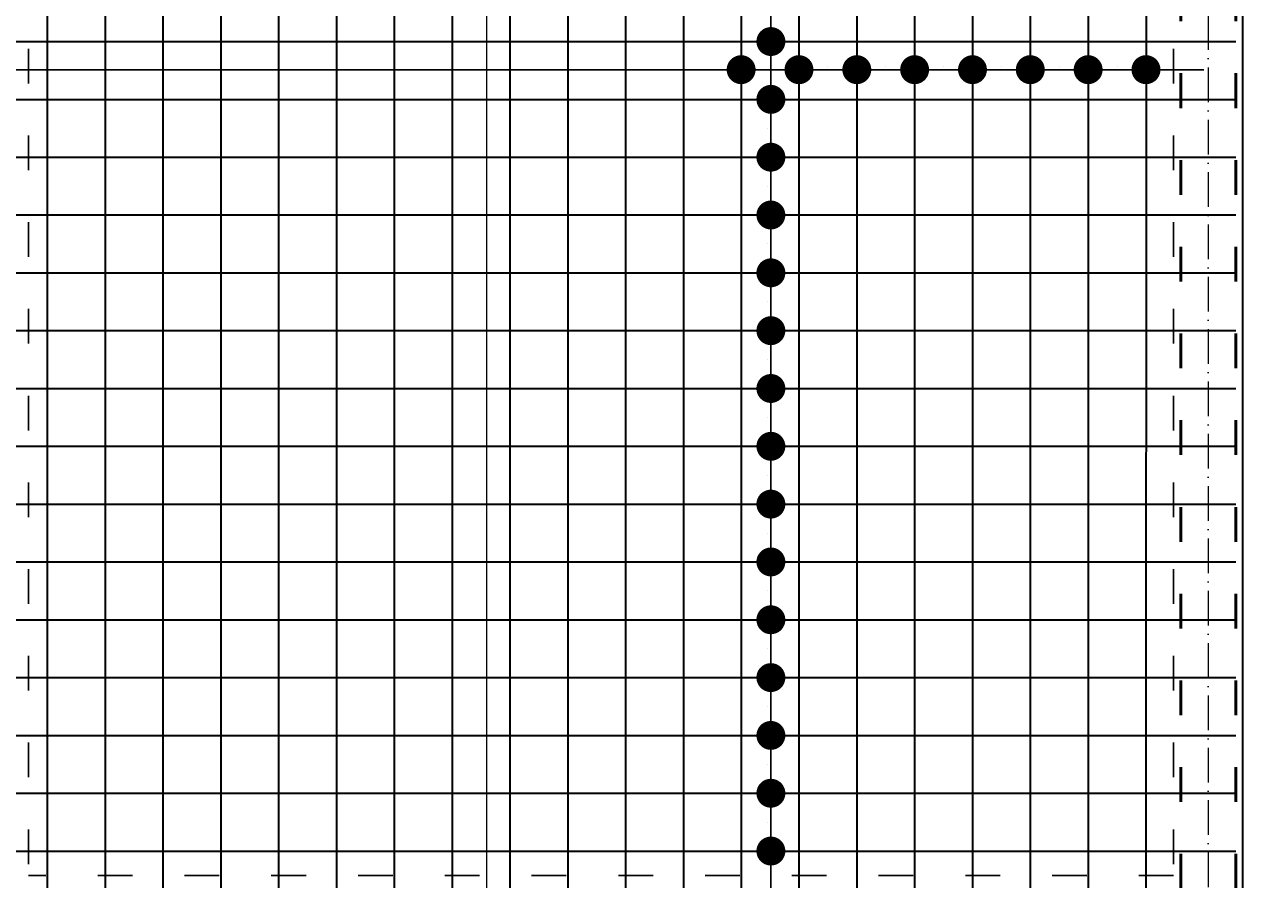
# Model space of a CAD drawing. Header units: millimetres. Extents: x 300938 to 312016, y 11971 to 20881.
# Tile 56 of 239: x 308001 to 308429, y 14710 to 15006. Entities that reach past the tile are written whole.
import ezdxf

# ---------------------------------------------------------------- set-up
doc = ezdxf.new("R2010")
doc.units = ezdxf.units.MM
doc.linetypes.add('ACAD_ISO03W100', pattern=[30, 12, -18])
doc.linetypes.add('ACAD_ISO10W100', pattern=[18, 12, -3, 0, -3])
for name, color, linetype, lineweight in [('konstrukcja', 3, 'Continuous', 35), ('konstrukcja wymiary', 1, 'Continuous', 13), ('osie', 5, 'ACAD_ISO10W100', 13), ('zbrojenie', 4, 'Continuous', 50), ('zbrojenie płyty', 141, 'Continuous', 35)]:
    doc.layers.add(name, color=color, linetype=linetype, lineweight=lineweight)
doc.layers.add('przerywane', color=6, linetype='ACAD_ISO03W100')
doc.styles.add('KONSTRUKCJA', font='romand.shx', dxfattribs={"oblique": 10})
doc.styles.get("Standard").update_dxf_attribs({"font": 'romand.shx', "oblique": 10})
doc.dimstyles.new('150', dxfattribs={"dimtxt": 10, "dimasz": 7, "dimexe": 1.25, "dimexo": 0.625, "dimgap": 3, "dimtad": 1, "dimdec": 0, "dimrnd": 0.5, "dimtxsty": 'KONSTRUKCJA', "dimblk": 'ARCHTICK', "dimcen": 2.5, "dimadec": 0, "dimazin": 0, "dimtfac": 1, "dimtdec": 0, "dimtix": 1, "dimtmove": 0, "dimatfit": 3, "dimfxl": 4, "dimfxlon": 1, "dimarcsym": 0})
doc.dimstyles.new('kropki', dxfattribs={"dimtxt": 0.001, "dimasz": 10, "dimexe": 1.25, "dimexo": 0.625, "dimgap": 1, "dimtad": 1, "dimtxsty": 'Standard', "dimblk": 'DOT', "dimcen": 2.5, "dimadec": 0, "dimazin": 0, "dimtfac": 1, "dimtmove": 0, "dimatfit": 3, "dimfxl": 1, "dimfxlon": 1, "dimarcsym": 0})

# ---------------------------------------------------------------- blocks, each defined once
blk = doc.blocks.new('_ArchTick')
at = {"color": 0, "linetype": 'ByBlock', "lineweight": 13, "const_width": 0.15}
blk.add_lwpolyline([(-0.5, -0.5), (0.5, 0.5)], dxfattribs=at)
blk = doc.blocks.new('*D2101')
at = {"layer": 'Defpoints', "color": 0, "transparency": 16777216}
for p in [(308398.44, 15501.22), (308234.44, 14393.22), (308398.44, 14393.22)]:
    blk.add_point(p, dxfattribs=at)
at = {"layer": 'konstrukcja wymiary', "color": 0, "lineweight": -2, "transparency": 16777216}
for p, q in [((308234.44, 15497.22), (308234.44, 15502.47)), ((308234.44, 15501.22), (308398.44, 15501.22)), ((308398.44, 15497.22), (308398.44, 15502.47))]:
    blk.add_line(p, q, dxfattribs=at)
at = {"layer": 'konstrukcja wymiary', "color": 0, "lineweight": -2, "transparency": 16777216, "xscale": 7, "yscale": 7, "zscale": 7, "rotation": 180}
blk.add_blockref('_ArchTick', (308234.44, 15501.22), dxfattribs=at)
at = {"layer": 'konstrukcja wymiary', "color": 0, "lineweight": -2, "transparency": 16777216, "xscale": 7, "yscale": 7, "zscale": 7}
blk.add_blockref('_ArchTick', (308398.44, 15501.22), dxfattribs=at)
at = {"layer": 'konstrukcja wymiary', "color": 0, "transparency": 16777216, "insert": (308316.44, 15509.22), "char_height": 10, "attachment_point": 5, "style": 'KONSTRUKCJA'}
blk.add_mtext('164', dxfattribs=at)
blk = doc.blocks.new('*D2102')
at = {"layer": 'Defpoints', "color": 0, "transparency": 16777216}
for p in [(308422.44, 15501.22), (308422.44, 15291.22), (308398.44, 14393.22)]:
    blk.add_point(p, dxfattribs=at)
at = {"layer": 'konstrukcja wymiary', "color": 0, "lineweight": -2, "transparency": 16777216}
for p, q in [((308398.44, 15501.22), (308391.44, 15501.22)), ((308398.44, 15497.22), (308398.44, 15502.47)), ((308398.44, 15501.22), (308422.44, 15501.22)), ((308422.44, 15497.22), (308422.44, 15502.47)), ((308422.44, 15501.22), (308429.44, 15501.22))]:
    blk.add_line(p, q, dxfattribs=at)
at = {"layer": 'konstrukcja wymiary', "color": 0, "lineweight": -2, "transparency": 16777216, "xscale": 7, "yscale": 7, "zscale": 7}
blk.add_blockref('_ArchTick', (308398.44, 15501.22), dxfattribs=at)
at = {"layer": 'konstrukcja wymiary', "color": 0, "lineweight": -2, "transparency": 16777216, "xscale": 7, "yscale": 7, "zscale": 7, "rotation": 180}
blk.add_blockref('_ArchTick', (308422.44, 15501.22), dxfattribs=at)
at = {"layer": 'konstrukcja wymiary', "color": 0, "transparency": 16777216, "insert": (308410.44, 15509.22), "char_height": 10, "attachment_point": 5, "style": 'KONSTRUKCJA'}
blk.add_mtext('24', dxfattribs=at)
blk = doc.blocks.new('_Dot')
at = {"color": 0, "linetype": 'ByBlock', "lineweight": -2}
blk.add_line((-0.5, 0), (-1, 0), dxfattribs=at)
at = {"color": 0, "linetype": 'ByBlock', "const_width": 0.5}
blk.add_lwpolyline([(-0.25, 0, 1), (0.25, 0, 1)], format="xyb", close=True, dxfattribs=at)
blk = doc.blocks.new('*D2181')
at = {"layer": 'Defpoints', "color": 0, "transparency": 16777216}
for p in [(308248.93, 15039.72), (308248.93, 15019.72), (308259.19, 15019.72)]:
    blk.add_point(p, dxfattribs=at)
at = {"layer": 'konstrukcja wymiary', "color": 0, "lineweight": -2, "transparency": 16777216}
for p, q in [((308259.19, 15049.72), (308259.19, 15059.72)), ((308258.19, 15039.72), (308260.44, 15039.72)), ((308259.19, 15039.72), (308259.19, 15019.72)), ((308258.19, 15019.72), (308260.44, 15019.72)), ((308259.19, 15009.72), (308259.19, 14999.72))]:
    blk.add_line(p, q, dxfattribs=at)
at = {"layer": 'konstrukcja wymiary', "color": 0, "lineweight": -2, "transparency": 16777216, "xscale": 10, "yscale": 10, "zscale": 10}
for p, rotation in [((308259.19, 15039.72), 270), ((308259.19, 15019.72), 90)]:
    blk.add_blockref('_Dot', p, dxfattribs=dict(at, rotation=rotation))
at = {"layer": 'konstrukcja wymiary', "color": 0, "transparency": 16777216, "insert": (308258.19, 15029.72), "char_height": 0.001, "attachment_point": 5, "rotation": 90}
blk.add_mtext('20', dxfattribs=at)
blk = doc.blocks.new('*D2182')
at = {"layer": 'Defpoints', "color": 0, "transparency": 16777216}
for p in [(308248.93, 15019.72), (308248.93, 14999.72), (308259.19, 14999.72)]:
    blk.add_point(p, dxfattribs=at)
at = {"layer": 'konstrukcja wymiary', "color": 0, "lineweight": -2, "transparency": 16777216}
for p, q in [((308259.19, 15029.72), (308259.19, 15039.72)), ((308258.19, 15019.72), (308260.44, 15019.72)), ((308259.19, 15019.72), (308259.19, 14999.72)), ((308258.19, 14999.72), (308260.44, 14999.72)), ((308259.19, 14989.72), (308259.19, 14979.72))]:
    blk.add_line(p, q, dxfattribs=at)
at = {"layer": 'konstrukcja wymiary', "color": 0, "lineweight": -2, "transparency": 16777216, "xscale": 10, "yscale": 10, "zscale": 10}
for p, rotation in [((308259.19, 15019.72), 270), ((308259.19, 14999.72), 90)]:
    blk.add_blockref('_Dot', p, dxfattribs=dict(at, rotation=rotation))
at = {"layer": 'konstrukcja wymiary', "color": 0, "transparency": 16777216, "insert": (308258.19, 15009.72), "char_height": 0.001, "attachment_point": 5, "rotation": 90}
blk.add_mtext('20', dxfattribs=at)
blk = doc.blocks.new('*D2183')
at = {"layer": 'Defpoints', "color": 0, "transparency": 16777216}
for p in [(308248.93, 14999.72), (308248.93, 14979.72), (308259.19, 14979.72)]:
    blk.add_point(p, dxfattribs=at)
at = {"layer": 'konstrukcja wymiary', "color": 0, "lineweight": -2, "transparency": 16777216}
for p, q in [((308259.19, 15009.72), (308259.19, 15019.72)), ((308258.19, 14999.72), (308260.44, 14999.72)), ((308259.19, 14999.72), (308259.19, 14979.72)), ((308258.19, 14979.72), (308260.44, 14979.72)), ((308259.19, 14969.72), (308259.19, 14959.72))]:
    blk.add_line(p, q, dxfattribs=at)
at = {"layer": 'konstrukcja wymiary', "color": 0, "lineweight": -2, "transparency": 16777216, "xscale": 10, "yscale": 10, "zscale": 10}
for p, rotation in [((308259.19, 14999.72), 270), ((308259.19, 14979.72), 90)]:
    blk.add_blockref('_Dot', p, dxfattribs=dict(at, rotation=rotation))
at = {"layer": 'konstrukcja wymiary', "color": 0, "transparency": 16777216, "insert": (308258.19, 14989.72), "char_height": 0.001, "attachment_point": 5, "rotation": 90}
blk.add_mtext('20', dxfattribs=at)
blk = doc.blocks.new('*D2184')
at = {"layer": 'Defpoints', "color": 0, "transparency": 16777216}
for p in [(308248.93, 14979.72), (308248.93, 14959.72), (308259.19, 14959.72)]:
    blk.add_point(p, dxfattribs=at)
at = {"layer": 'konstrukcja wymiary', "color": 0, "lineweight": -2, "transparency": 16777216}
for p, q in [((308259.19, 14989.72), (308259.19, 14999.72)), ((308258.19, 14979.72), (308260.44, 14979.72)), ((308259.19, 14979.72), (308259.19, 14959.72)), ((308258.19, 14959.72), (308260.44, 14959.72)), ((308259.19, 14949.72), (308259.19, 14939.72))]:
    blk.add_line(p, q, dxfattribs=at)
at = {"layer": 'konstrukcja wymiary', "color": 0, "lineweight": -2, "transparency": 16777216, "xscale": 10, "yscale": 10, "zscale": 10}
for p, rotation in [((308259.19, 14979.72), 270), ((308259.19, 14959.72), 90)]:
    blk.add_blockref('_Dot', p, dxfattribs=dict(at, rotation=rotation))
at = {"layer": 'konstrukcja wymiary', "color": 0, "transparency": 16777216, "insert": (308258.19, 14969.72), "char_height": 0.001, "attachment_point": 5, "rotation": 90}
blk.add_mtext('20', dxfattribs=at)
blk = doc.blocks.new('*D2185')
at = {"layer": 'Defpoints', "color": 0, "transparency": 16777216}
for p in [(308248.93, 14959.72), (308248.93, 14939.72), (308259.19, 14939.72)]:
    blk.add_point(p, dxfattribs=at)
at = {"layer": 'konstrukcja wymiary', "color": 0, "lineweight": -2, "transparency": 16777216}
for p, q in [((308259.19, 14969.72), (308259.19, 14979.72)), ((308258.19, 14959.72), (308260.44, 14959.72)), ((308259.19, 14959.72), (308259.19, 14939.72)), ((308258.19, 14939.72), (308260.44, 14939.72)), ((308259.19, 14929.72), (308259.19, 14919.72))]:
    blk.add_line(p, q, dxfattribs=at)
at = {"layer": 'konstrukcja wymiary', "color": 0, "lineweight": -2, "transparency": 16777216, "xscale": 10, "yscale": 10, "zscale": 10}
for p, rotation in [((308259.19, 14959.72), 270), ((308259.19, 14939.72), 90)]:
    blk.add_blockref('_Dot', p, dxfattribs=dict(at, rotation=rotation))
at = {"layer": 'konstrukcja wymiary', "color": 0, "transparency": 16777216, "insert": (308258.19, 14949.72), "char_height": 0.001, "attachment_point": 5, "rotation": 90}
blk.add_mtext('20', dxfattribs=at)
blk = doc.blocks.new('*D2186')
at = {"layer": 'Defpoints', "color": 0, "transparency": 16777216}
for p in [(308248.93, 14939.72), (308248.93, 14919.72), (308259.19, 14919.72)]:
    blk.add_point(p, dxfattribs=at)
at = {"layer": 'konstrukcja wymiary', "color": 0, "lineweight": -2, "transparency": 16777216}
for p, q in [((308259.19, 14949.72), (308259.19, 14959.72)), ((308258.19, 14939.72), (308260.44, 14939.72)), ((308259.19, 14939.72), (308259.19, 14919.72)), ((308258.19, 14919.72), (308260.44, 14919.72)), ((308259.19, 14909.72), (308259.19, 14899.72))]:
    blk.add_line(p, q, dxfattribs=at)
at = {"layer": 'konstrukcja wymiary', "color": 0, "lineweight": -2, "transparency": 16777216, "xscale": 10, "yscale": 10, "zscale": 10}
for p, rotation in [((308259.19, 14939.72), 270), ((308259.19, 14919.72), 90)]:
    blk.add_blockref('_Dot', p, dxfattribs=dict(at, rotation=rotation))
at = {"layer": 'konstrukcja wymiary', "color": 0, "transparency": 16777216, "insert": (308258.19, 14929.72), "char_height": 0.001, "attachment_point": 5, "rotation": 90}
blk.add_mtext('20', dxfattribs=at)
blk = doc.blocks.new('*D2187')
at = {"layer": 'Defpoints', "color": 0, "transparency": 16777216}
for p in [(308248.93, 14919.72), (308248.93, 14899.72), (308259.19, 14899.72)]:
    blk.add_point(p, dxfattribs=at)
at = {"layer": 'konstrukcja wymiary', "color": 0, "lineweight": -2, "transparency": 16777216}
for p, q in [((308259.19, 14929.72), (308259.19, 14939.72)), ((308258.19, 14919.72), (308260.44, 14919.72)), ((308259.19, 14919.72), (308259.19, 14899.72)), ((308258.19, 14899.72), (308260.44, 14899.72)), ((308259.19, 14889.72), (308259.19, 14879.72))]:
    blk.add_line(p, q, dxfattribs=at)
at = {"layer": 'konstrukcja wymiary', "color": 0, "lineweight": -2, "transparency": 16777216, "xscale": 10, "yscale": 10, "zscale": 10}
for p, rotation in [((308259.19, 14919.72), 270), ((308259.19, 14899.72), 90)]:
    blk.add_blockref('_Dot', p, dxfattribs=dict(at, rotation=rotation))
at = {"layer": 'konstrukcja wymiary', "color": 0, "transparency": 16777216, "insert": (308258.19, 14909.72), "char_height": 0.001, "attachment_point": 5, "rotation": 90}
blk.add_mtext('20', dxfattribs=at)
blk = doc.blocks.new('*D2188')
at = {"layer": 'Defpoints', "color": 0, "transparency": 16777216}
for p in [(308248.93, 14899.72), (308248.93, 14879.72), (308259.19, 14879.72)]:
    blk.add_point(p, dxfattribs=at)
at = {"layer": 'konstrukcja wymiary', "color": 0, "lineweight": -2, "transparency": 16777216}
for p, q in [((308259.19, 14909.72), (308259.19, 14919.72)), ((308258.19, 14899.72), (308260.44, 14899.72)), ((308259.19, 14899.72), (308259.19, 14879.72)), ((308258.19, 14879.72), (308260.44, 14879.72)), ((308259.19, 14869.72), (308259.19, 14859.72))]:
    blk.add_line(p, q, dxfattribs=at)
at = {"layer": 'konstrukcja wymiary', "color": 0, "lineweight": -2, "transparency": 16777216, "xscale": 10, "yscale": 10, "zscale": 10}
for p, rotation in [((308259.19, 14899.72), 270), ((308259.19, 14879.72), 90)]:
    blk.add_blockref('_Dot', p, dxfattribs=dict(at, rotation=rotation))
at = {"layer": 'konstrukcja wymiary', "color": 0, "transparency": 16777216, "insert": (308258.19, 14889.72), "char_height": 0.001, "attachment_point": 5, "rotation": 90}
blk.add_mtext('20', dxfattribs=at)
blk = doc.blocks.new('*D2189')
at = {"layer": 'Defpoints', "color": 0, "transparency": 16777216}
for p in [(308248.93, 14879.72), (308248.93, 14859.72), (308259.19, 14859.72)]:
    blk.add_point(p, dxfattribs=at)
at = {"layer": 'konstrukcja wymiary', "color": 0, "lineweight": -2, "transparency": 16777216}
for p, q in [((308259.19, 14889.72), (308259.19, 14899.72)), ((308258.19, 14879.72), (308260.44, 14879.72)), ((308259.19, 14879.72), (308259.19, 14859.72)), ((308258.19, 14859.72), (308260.44, 14859.72)), ((308259.19, 14849.72), (308259.19, 14839.72))]:
    blk.add_line(p, q, dxfattribs=at)
at = {"layer": 'konstrukcja wymiary', "color": 0, "lineweight": -2, "transparency": 16777216, "xscale": 10, "yscale": 10, "zscale": 10}
for p, rotation in [((308259.19, 14879.72), 270), ((308259.19, 14859.72), 90)]:
    blk.add_blockref('_Dot', p, dxfattribs=dict(at, rotation=rotation))
at = {"layer": 'konstrukcja wymiary', "color": 0, "transparency": 16777216, "insert": (308258.19, 14869.72), "char_height": 0.001, "attachment_point": 5, "rotation": 90}
blk.add_mtext('20', dxfattribs=at)
blk = doc.blocks.new('*D2190')
at = {"layer": 'Defpoints', "color": 0, "transparency": 16777216}
for p in [(308248.93, 14859.72), (308248.93, 14839.72), (308259.19, 14839.72)]:
    blk.add_point(p, dxfattribs=at)
at = {"layer": 'konstrukcja wymiary', "color": 0, "lineweight": -2, "transparency": 16777216}
for p, q in [((308259.19, 14869.72), (308259.19, 14879.72)), ((308258.19, 14859.72), (308260.44, 14859.72)), ((308259.19, 14859.72), (308259.19, 14839.72)), ((308258.19, 14839.72), (308260.44, 14839.72)), ((308259.19, 14829.72), (308259.19, 14819.72))]:
    blk.add_line(p, q, dxfattribs=at)
at = {"layer": 'konstrukcja wymiary', "color": 0, "lineweight": -2, "transparency": 16777216, "xscale": 10, "yscale": 10, "zscale": 10}
for p, rotation in [((308259.19, 14859.72), 270), ((308259.19, 14839.72), 90)]:
    blk.add_blockref('_Dot', p, dxfattribs=dict(at, rotation=rotation))
at = {"layer": 'konstrukcja wymiary', "color": 0, "transparency": 16777216, "insert": (308258.19, 14849.72), "char_height": 0.001, "attachment_point": 5, "rotation": 90}
blk.add_mtext('20', dxfattribs=at)
blk = doc.blocks.new('*D2191')
at = {"layer": 'Defpoints', "color": 0, "transparency": 16777216}
for p in [(308248.93, 14839.72), (308248.93, 14819.72), (308259.19, 14819.72)]:
    blk.add_point(p, dxfattribs=at)
at = {"layer": 'konstrukcja wymiary', "color": 0, "lineweight": -2, "transparency": 16777216}
for p, q in [((308259.19, 14849.72), (308259.19, 14859.72)), ((308258.19, 14839.72), (308260.44, 14839.72)), ((308259.19, 14839.72), (308259.19, 14819.72)), ((308258.19, 14819.72), (308260.44, 14819.72)), ((308259.19, 14809.72), (308259.19, 14799.72))]:
    blk.add_line(p, q, dxfattribs=at)
at = {"layer": 'konstrukcja wymiary', "color": 0, "lineweight": -2, "transparency": 16777216, "xscale": 10, "yscale": 10, "zscale": 10}
for p, rotation in [((308259.19, 14839.72), 270), ((308259.19, 14819.72), 90)]:
    blk.add_blockref('_Dot', p, dxfattribs=dict(at, rotation=rotation))
at = {"layer": 'konstrukcja wymiary', "color": 0, "transparency": 16777216, "insert": (308258.19, 14829.72), "char_height": 0.001, "attachment_point": 5, "rotation": 90}
blk.add_mtext('20', dxfattribs=at)
blk = doc.blocks.new('*D2192')
at = {"layer": 'Defpoints', "color": 0, "transparency": 16777216}
for p in [(308248.93, 14819.72), (308248.93, 14799.72), (308259.19, 14799.72)]:
    blk.add_point(p, dxfattribs=at)
at = {"layer": 'konstrukcja wymiary', "color": 0, "lineweight": -2, "transparency": 16777216}
for p, q in [((308259.19, 14829.72), (308259.19, 14839.72)), ((308258.19, 14819.72), (308260.44, 14819.72)), ((308259.19, 14819.72), (308259.19, 14799.72)), ((308258.19, 14799.72), (308260.44, 14799.72)), ((308259.19, 14789.72), (308259.19, 14779.72))]:
    blk.add_line(p, q, dxfattribs=at)
at = {"layer": 'konstrukcja wymiary', "color": 0, "lineweight": -2, "transparency": 16777216, "xscale": 10, "yscale": 10, "zscale": 10}
for p, rotation in [((308259.19, 14819.72), 270), ((308259.19, 14799.72), 90)]:
    blk.add_blockref('_Dot', p, dxfattribs=dict(at, rotation=rotation))
at = {"layer": 'konstrukcja wymiary', "color": 0, "transparency": 16777216, "insert": (308258.19, 14809.72), "char_height": 0.001, "attachment_point": 5, "rotation": 90}
blk.add_mtext('20', dxfattribs=at)
blk = doc.blocks.new('*D2193')
at = {"layer": 'Defpoints', "color": 0, "transparency": 16777216}
for p in [(308248.93, 14799.72), (308248.93, 14779.72), (308259.19, 14779.72)]:
    blk.add_point(p, dxfattribs=at)
at = {"layer": 'konstrukcja wymiary', "color": 0, "lineweight": -2, "transparency": 16777216}
for p, q in [((308259.19, 14809.72), (308259.19, 14819.72)), ((308258.19, 14799.72), (308260.44, 14799.72)), ((308259.19, 14799.72), (308259.19, 14779.72)), ((308258.19, 14779.72), (308260.44, 14779.72)), ((308259.19, 14769.72), (308259.19, 14759.72))]:
    blk.add_line(p, q, dxfattribs=at)
at = {"layer": 'konstrukcja wymiary', "color": 0, "lineweight": -2, "transparency": 16777216, "xscale": 10, "yscale": 10, "zscale": 10}
for p, rotation in [((308259.19, 14799.72), 270), ((308259.19, 14779.72), 90)]:
    blk.add_blockref('_Dot', p, dxfattribs=dict(at, rotation=rotation))
at = {"layer": 'konstrukcja wymiary', "color": 0, "transparency": 16777216, "insert": (308258.19, 14789.72), "char_height": 0.001, "attachment_point": 5, "rotation": 90}
blk.add_mtext('20', dxfattribs=at)
blk = doc.blocks.new('*D2194')
at = {"layer": 'Defpoints', "color": 0, "transparency": 16777216}
for p in [(308248.93, 14779.72), (308248.93, 14759.72), (308259.19, 14759.72)]:
    blk.add_point(p, dxfattribs=at)
at = {"layer": 'konstrukcja wymiary', "color": 0, "lineweight": -2, "transparency": 16777216}
for p, q in [((308259.19, 14789.72), (308259.19, 14799.72)), ((308258.19, 14779.72), (308260.44, 14779.72)), ((308259.19, 14779.72), (308259.19, 14759.72)), ((308258.19, 14759.72), (308260.44, 14759.72)), ((308259.19, 14749.72), (308259.19, 14739.72))]:
    blk.add_line(p, q, dxfattribs=at)
at = {"layer": 'konstrukcja wymiary', "color": 0, "lineweight": -2, "transparency": 16777216, "xscale": 10, "yscale": 10, "zscale": 10}
for p, rotation in [((308259.19, 14779.72), 270), ((308259.19, 14759.72), 90)]:
    blk.add_blockref('_Dot', p, dxfattribs=dict(at, rotation=rotation))
at = {"layer": 'konstrukcja wymiary', "color": 0, "transparency": 16777216, "insert": (308258.19, 14769.72), "char_height": 0.001, "attachment_point": 5, "rotation": 90}
blk.add_mtext('20', dxfattribs=at)
blk = doc.blocks.new('*D2195')
at = {"layer": 'Defpoints', "color": 0, "transparency": 16777216}
for p in [(308248.93, 14759.72), (308248.93, 14739.72), (308259.19, 14739.72)]:
    blk.add_point(p, dxfattribs=at)
at = {"layer": 'konstrukcja wymiary', "color": 0, "lineweight": -2, "transparency": 16777216}
for p, q in [((308259.19, 14769.72), (308259.19, 14779.72)), ((308258.19, 14759.72), (308260.44, 14759.72)), ((308259.19, 14759.72), (308259.19, 14739.72)), ((308258.19, 14739.72), (308260.44, 14739.72)), ((308259.19, 14729.72), (308259.19, 14719.72))]:
    blk.add_line(p, q, dxfattribs=at)
at = {"layer": 'konstrukcja wymiary', "color": 0, "lineweight": -2, "transparency": 16777216, "xscale": 10, "yscale": 10, "zscale": 10}
for p, rotation in [((308259.19, 14759.72), 270), ((308259.19, 14739.72), 90)]:
    blk.add_blockref('_Dot', p, dxfattribs=dict(at, rotation=rotation))
at = {"layer": 'konstrukcja wymiary', "color": 0, "transparency": 16777216, "insert": (308258.19, 14749.72), "char_height": 0.001, "attachment_point": 5, "rotation": 90}
blk.add_mtext('20', dxfattribs=at)
blk = doc.blocks.new('*D2196')
at = {"layer": 'Defpoints', "color": 0, "transparency": 16777216}
for p in [(308248.93, 14739.72), (308248.93, 14719.72), (308259.19, 14719.72)]:
    blk.add_point(p, dxfattribs=at)
at = {"layer": 'konstrukcja wymiary', "color": 0, "lineweight": -2, "transparency": 16777216}
for p, q in [((308259.19, 14749.72), (308259.19, 14759.72)), ((308258.19, 14739.72), (308260.44, 14739.72)), ((308259.19, 14739.72), (308259.19, 14719.72)), ((308258.19, 14719.72), (308260.44, 14719.72)), ((308259.19, 14709.72), (308259.19, 14699.72))]:
    blk.add_line(p, q, dxfattribs=at)
at = {"layer": 'konstrukcja wymiary', "color": 0, "lineweight": -2, "transparency": 16777216, "xscale": 10, "yscale": 10, "zscale": 10}
for p, rotation in [((308259.19, 14739.72), 270), ((308259.19, 14719.72), 90)]:
    blk.add_blockref('_Dot', p, dxfattribs=dict(at, rotation=rotation))
at = {"layer": 'konstrukcja wymiary', "color": 0, "transparency": 16777216, "insert": (308258.19, 14729.72), "char_height": 0.001, "attachment_point": 5, "rotation": 90}
blk.add_mtext('20', dxfattribs=at)
blk = doc.blocks.new('*D2383')
at = {"layer": 'Defpoints', "color": 0, "transparency": 16777216}
for p in [(306808.94, 14999.72), (308248.9, 14989.99), (308248.9, 14979.72)]:
    blk.add_point(p, dxfattribs=at)
at = {"layer": 'konstrukcja wymiary', "color": 0, "lineweight": -2, "transparency": 16777216}
for p, q in [((306808.94, 14990.99), (306808.94, 14988.74)), ((306818.94, 14989.99), (308238.9, 14989.99)), ((308248.9, 14988.99), (308248.9, 14991.24))]:
    blk.add_line(p, q, dxfattribs=at)
at = {"layer": 'konstrukcja wymiary', "color": 0, "lineweight": -2, "transparency": 16777216, "xscale": 10, "yscale": 10, "zscale": 10, "rotation": 180}
blk.add_blockref('_Dot', (306808.94, 14989.99), dxfattribs=at)
at = {"layer": 'konstrukcja wymiary', "color": 0, "lineweight": -2, "transparency": 16777216, "xscale": 10, "yscale": 10, "zscale": 10}
blk.add_blockref('_Dot', (308248.9, 14989.99), dxfattribs=at)
at = {"layer": 'konstrukcja wymiary', "color": 0, "transparency": 16777216, "insert": (307528.92, 14990.99), "char_height": 0.001, "attachment_point": 5}
blk.add_mtext('1439,96', dxfattribs=at)
blk = doc.blocks.new('*D2384')
at = {"layer": 'Defpoints', "color": 0, "transparency": 16777216}
for p in [(308268.9, 14989.99), (308248.9, 14979.72), (308268.9, 14979.72)]:
    blk.add_point(p, dxfattribs=at)
at = {"layer": 'konstrukcja wymiary', "color": 0, "lineweight": -2, "transparency": 16777216}
for p, q in [((308238.9, 14989.99), (308228.9, 14989.99)), ((308248.9, 14988.99), (308248.9, 14991.24)), ((308248.9, 14989.99), (308268.9, 14989.99)), ((308268.9, 14988.99), (308268.9, 14991.24)), ((308278.9, 14989.99), (308288.9, 14989.99))]:
    blk.add_line(p, q, dxfattribs=at)
at = {"layer": 'konstrukcja wymiary', "color": 0, "lineweight": -2, "transparency": 16777216, "xscale": 10, "yscale": 10, "zscale": 10}
blk.add_blockref('_Dot', (308248.9, 14989.99), dxfattribs=at)
at = {"layer": 'konstrukcja wymiary', "color": 0, "lineweight": -2, "transparency": 16777216, "xscale": 10, "yscale": 10, "zscale": 10, "rotation": 180}
blk.add_blockref('_Dot', (308268.9, 14989.99), dxfattribs=at)
at = {"layer": 'konstrukcja wymiary', "color": 0, "transparency": 16777216, "insert": (308258.9, 14990.99), "char_height": 0.001, "attachment_point": 5}
blk.add_mtext('20', dxfattribs=at)
blk = doc.blocks.new('*D2385')
at = {"layer": 'Defpoints', "color": 0, "transparency": 16777216}
for p in [(308288.9, 14989.99), (308268.9, 14979.72), (308288.9, 14979.72)]:
    blk.add_point(p, dxfattribs=at)
at = {"layer": 'konstrukcja wymiary', "color": 0, "lineweight": -2, "transparency": 16777216}
for p, q in [((308258.9, 14989.99), (308248.9, 14989.99)), ((308268.9, 14988.99), (308268.9, 14991.24)), ((308268.9, 14989.99), (308288.9, 14989.99)), ((308288.9, 14988.99), (308288.9, 14991.24)), ((308298.9, 14989.99), (308308.9, 14989.99))]:
    blk.add_line(p, q, dxfattribs=at)
at = {"layer": 'konstrukcja wymiary', "color": 0, "lineweight": -2, "transparency": 16777216, "xscale": 10, "yscale": 10, "zscale": 10}
blk.add_blockref('_Dot', (308268.9, 14989.99), dxfattribs=at)
at = {"layer": 'konstrukcja wymiary', "color": 0, "lineweight": -2, "transparency": 16777216, "xscale": 10, "yscale": 10, "zscale": 10, "rotation": 180}
blk.add_blockref('_Dot', (308288.9, 14989.99), dxfattribs=at)
at = {"layer": 'konstrukcja wymiary', "color": 0, "transparency": 16777216, "insert": (308278.9, 14990.99), "char_height": 0.001, "attachment_point": 5}
blk.add_mtext('20', dxfattribs=at)
blk = doc.blocks.new('*D2386')
at = {"layer": 'Defpoints', "color": 0, "transparency": 16777216}
for p in [(308308.9, 14989.99), (308288.9, 14979.72), (308308.9, 14979.72)]:
    blk.add_point(p, dxfattribs=at)
at = {"layer": 'konstrukcja wymiary', "color": 0, "lineweight": -2, "transparency": 16777216}
for p, q in [((308278.9, 14989.99), (308268.9, 14989.99)), ((308288.9, 14988.99), (308288.9, 14991.24)), ((308288.9, 14989.99), (308308.9, 14989.99)), ((308308.9, 14988.99), (308308.9, 14991.24)), ((308318.9, 14989.99), (308328.9, 14989.99))]:
    blk.add_line(p, q, dxfattribs=at)
at = {"layer": 'konstrukcja wymiary', "color": 0, "lineweight": -2, "transparency": 16777216, "xscale": 10, "yscale": 10, "zscale": 10}
blk.add_blockref('_Dot', (308288.9, 14989.99), dxfattribs=at)
at = {"layer": 'konstrukcja wymiary', "color": 0, "lineweight": -2, "transparency": 16777216, "xscale": 10, "yscale": 10, "zscale": 10, "rotation": 180}
blk.add_blockref('_Dot', (308308.9, 14989.99), dxfattribs=at)
at = {"layer": 'konstrukcja wymiary', "color": 0, "transparency": 16777216, "insert": (308298.9, 14990.99), "char_height": 0.001, "attachment_point": 5}
blk.add_mtext('20', dxfattribs=at)
blk = doc.blocks.new('*D2387')
at = {"layer": 'Defpoints', "color": 0, "transparency": 16777216}
for p in [(308328.9, 14989.99), (308308.9, 14979.72), (308328.9, 14979.72)]:
    blk.add_point(p, dxfattribs=at)
at = {"layer": 'konstrukcja wymiary', "color": 0, "lineweight": -2, "transparency": 16777216}
for p, q in [((308298.9, 14989.99), (308288.9, 14989.99)), ((308308.9, 14988.99), (308308.9, 14991.24)), ((308308.9, 14989.99), (308328.9, 14989.99)), ((308328.9, 14988.99), (308328.9, 14991.24)), ((308338.9, 14989.99), (308348.9, 14989.99))]:
    blk.add_line(p, q, dxfattribs=at)
at = {"layer": 'konstrukcja wymiary', "color": 0, "lineweight": -2, "transparency": 16777216, "xscale": 10, "yscale": 10, "zscale": 10}
blk.add_blockref('_Dot', (308308.9, 14989.99), dxfattribs=at)
at = {"layer": 'konstrukcja wymiary', "color": 0, "lineweight": -2, "transparency": 16777216, "xscale": 10, "yscale": 10, "zscale": 10, "rotation": 180}
blk.add_blockref('_Dot', (308328.9, 14989.99), dxfattribs=at)
at = {"layer": 'konstrukcja wymiary', "color": 0, "transparency": 16777216, "insert": (308318.9, 14990.99), "char_height": 0.001, "attachment_point": 5}
blk.add_mtext('20', dxfattribs=at)
blk = doc.blocks.new('*D2388')
at = {"layer": 'Defpoints', "color": 0, "transparency": 16777216}
for p in [(308348.9, 14989.99), (308328.9, 14979.72), (308348.9, 14979.72)]:
    blk.add_point(p, dxfattribs=at)
at = {"layer": 'konstrukcja wymiary', "color": 0, "lineweight": -2, "transparency": 16777216}
for p, q in [((308318.9, 14989.99), (308308.9, 14989.99)), ((308328.9, 14988.99), (308328.9, 14991.24)), ((308328.9, 14989.99), (308348.9, 14989.99)), ((308348.9, 14988.99), (308348.9, 14991.24)), ((308358.9, 14989.99), (308368.9, 14989.99))]:
    blk.add_line(p, q, dxfattribs=at)
at = {"layer": 'konstrukcja wymiary', "color": 0, "lineweight": -2, "transparency": 16777216, "xscale": 10, "yscale": 10, "zscale": 10}
blk.add_blockref('_Dot', (308328.9, 14989.99), dxfattribs=at)
at = {"layer": 'konstrukcja wymiary', "color": 0, "lineweight": -2, "transparency": 16777216, "xscale": 10, "yscale": 10, "zscale": 10, "rotation": 180}
blk.add_blockref('_Dot', (308348.9, 14989.99), dxfattribs=at)
at = {"layer": 'konstrukcja wymiary', "color": 0, "transparency": 16777216, "insert": (308338.9, 14990.99), "char_height": 0.001, "attachment_point": 5}
blk.add_mtext('20', dxfattribs=at)
blk = doc.blocks.new('*D2389')
at = {"layer": 'Defpoints', "color": 0, "transparency": 16777216}
for p in [(308368.9, 14989.99), (308348.9, 14979.72), (308368.9, 14979.72)]:
    blk.add_point(p, dxfattribs=at)
at = {"layer": 'konstrukcja wymiary', "color": 0, "lineweight": -2, "transparency": 16777216}
for p, q in [((308338.9, 14989.99), (308328.9, 14989.99)), ((308348.9, 14988.99), (308348.9, 14991.24)), ((308348.9, 14989.99), (308368.9, 14989.99)), ((308368.9, 14988.99), (308368.9, 14991.24)), ((308378.9, 14989.99), (308388.9, 14989.99))]:
    blk.add_line(p, q, dxfattribs=at)
at = {"layer": 'konstrukcja wymiary', "color": 0, "lineweight": -2, "transparency": 16777216, "xscale": 10, "yscale": 10, "zscale": 10}
blk.add_blockref('_Dot', (308348.9, 14989.99), dxfattribs=at)
at = {"layer": 'konstrukcja wymiary', "color": 0, "lineweight": -2, "transparency": 16777216, "xscale": 10, "yscale": 10, "zscale": 10, "rotation": 180}
blk.add_blockref('_Dot', (308368.9, 14989.99), dxfattribs=at)
at = {"layer": 'konstrukcja wymiary', "color": 0, "transparency": 16777216, "insert": (308358.9, 14990.99), "char_height": 0.001, "attachment_point": 5}
blk.add_mtext('20', dxfattribs=at)
blk = doc.blocks.new('*D2390')
at = {"layer": 'Defpoints', "color": 0, "transparency": 16777216}
for p in [(308388.9, 14989.99), (308368.9, 14979.72), (308388.9, 14979.72)]:
    blk.add_point(p, dxfattribs=at)
at = {"layer": 'konstrukcja wymiary', "color": 0, "lineweight": -2, "transparency": 16777216}
for p, q in [((308358.9, 14989.99), (308348.9, 14989.99)), ((308368.9, 14988.99), (308368.9, 14991.24)), ((308368.9, 14989.99), (308388.9, 14989.99)), ((308388.9, 14988.99), (308388.9, 14991.24)), ((308398.9, 14989.99), (308408.9, 14989.99))]:
    blk.add_line(p, q, dxfattribs=at)
at = {"layer": 'konstrukcja wymiary', "color": 0, "lineweight": -2, "transparency": 16777216, "xscale": 10, "yscale": 10, "zscale": 10}
blk.add_blockref('_Dot', (308368.9, 14989.99), dxfattribs=at)
at = {"layer": 'konstrukcja wymiary', "color": 0, "lineweight": -2, "transparency": 16777216, "xscale": 10, "yscale": 10, "zscale": 10, "rotation": 180}
blk.add_blockref('_Dot', (308388.9, 14989.99), dxfattribs=at)
at = {"layer": 'konstrukcja wymiary', "color": 0, "transparency": 16777216, "insert": (308378.9, 14990.99), "char_height": 0.001, "attachment_point": 5}
blk.add_mtext('20', dxfattribs=at)
blk = doc.blocks.new('*D2861')
at = {"layer": 'Defpoints', "color": 0, "transparency": 16777216}
for p in [(308234.44, 15501.22), (307546.44, 14520.22), (308234.44, 14393.22)]:
    blk.add_point(p, dxfattribs=at)
at = {"layer": 'konstrukcja wymiary', "color": 0, "lineweight": -2, "transparency": 16777216}
for p, q in [((307546.44, 15497.22), (307546.44, 15502.47)), ((307546.44, 15501.22), (308234.44, 15501.22)), ((308234.44, 15497.22), (308234.44, 15502.47))]:
    blk.add_line(p, q, dxfattribs=at)
at = {"layer": 'konstrukcja wymiary', "color": 0, "lineweight": -2, "transparency": 16777216, "xscale": 7, "yscale": 7, "zscale": 7, "rotation": 180}
blk.add_blockref('_ArchTick', (307546.44, 15501.22), dxfattribs=at)
at = {"layer": 'konstrukcja wymiary', "color": 0, "lineweight": -2, "transparency": 16777216, "xscale": 7, "yscale": 7, "zscale": 7}
blk.add_blockref('_ArchTick', (308234.44, 15501.22), dxfattribs=at)
at = {"layer": 'konstrukcja wymiary', "color": 0, "transparency": 16777216, "insert": (307890.44, 15509.22), "char_height": 10, "attachment_point": 5, "style": 'KONSTRUKCJA'}
blk.add_mtext('688', dxfattribs=at)

msp = doc.modelspace()

# ---------------------------------------------------------------- linework, layer by layer
at = {"layer": 'konstrukcja'}
msp.add_line((308422.44, 14052.224), (308422.44, 15291.224), dxfattribs=at)
at = {"layer": 'konstrukcja wymiary'}
msp.add_line((308160.974, 14633.964), (308160.974, 15313.41), dxfattribs=at)
at = {"layer": 'osie'}
msp.add_line((308410.44, 15606.148), (308410.44, 13976.332), dxfattribs=at)
at = {"layer": 'przerywane'}
for p, q in [((308002.44, 15267.224), (308002.44, 14711.224)), ((308398.44, 15267.224), (308398.44, 14711.224)), ((308398.44, 14711.224), (308002.44, 14711.224))]:
    msp.add_line(p, q, dxfattribs=at)
at = {"layer": 'zbrojenie', "linetype": 'ACAD_ISO03W100'}
for p, q in [((308400.94, 15288.724), (308400.94, 14054.724)), ((308419.94, 15288.724), (308419.94, 14054.724))]:
    msp.add_line(p, q, dxfattribs=at)
at = {"layer": 'zbrojenie płyty'}
for p, q in [((308008.94, 15288.724), (308008.94, 14689.724)), ((308028.94, 15288.724), (308028.94, 14689.724)), ((308048.94, 15288.724), (308048.94, 14689.724)), ((308068.94, 15288.724), (308068.94, 14689.724)), ((308088.94, 15288.724), (308088.94, 14689.724)), ((308108.94, 15288.724), (308108.94, 14689.724)), ((308128.94, 15288.724), (308128.94, 14689.724)), ((308148.94, 15288.724), (308148.94, 14689.724)), ((308168.94, 15288.724), (308168.94, 14689.724)), ((308188.94, 15288.724), (308188.94, 14689.724)), ((308208.94, 15288.724), (308208.94, 14689.724)), ((308228.94, 15288.724), (308228.94, 14689.724)), ((308248.94, 15288.724), (308248.823, 14395.724)), ((308268.94, 15288.724), (308268.823, 14395.724)), ((308288.94, 15288.724), (308288.823, 14395.724)), ((308308.94, 15288.724), (308308.823, 14395.724)), ((308328.94, 15288.724), (308328.823, 14395.724)), ((308348.94, 15288.724), (308348.823, 14395.724)), ((308368.94, 15288.724), (308368.823, 14395.724)), ((308388.94, 15288.724), (308388.823, 14395.724)), ((307980.94, 14999.724), (308419.94, 14999.724)), ((307980.94, 14979.724), (308419.94, 14979.724)), ((307980.94, 14959.724), (308419.94, 14959.724)), ((307980.94, 14939.724), (308419.94, 14939.724)), ((307980.94, 14919.724), (308419.94, 14919.724)), ((307980.94, 14899.724), (308419.94, 14899.724)), ((307980.94, 14879.724), (308419.94, 14879.724)), ((307980.94, 14859.724), (308419.94, 14859.724)), ((307980.94, 14839.724), (308419.94, 14839.724)), ((307980.94, 14819.724), (308419.94, 14819.724)), ((307980.94, 14799.724), (308419.94, 14799.724)), ((307980.94, 14779.724), (308419.94, 14779.724)), ((307980.94, 14759.724), (308419.94, 14759.724)), ((307980.94, 14739.724), (308419.94, 14739.724)), ((307980.94, 14719.724), (308419.94, 14719.724))]:
    msp.add_line(p, q, dxfattribs=at)

# ---------------------------------------------------------------- dimensions: what is measured, and where the dimension line sits
at = {"layer": 'konstrukcja wymiary'}
for base, p1, p2, dimstyle, picture, middle in [((308234.44, 15501.224), (307546.44, 14520.224), (308234.44, 14393.224), '150', '*D2861', (307890.44, 15509.224)), ((308398.44, 15501.224), (308234.44, 14393.224), (308398.44, 14393.224), '150', '*D2101', (308316.44, 15509.224)), ((308422.44, 15501.224), (308398.44, 14393.224), (308422.44, 15291.224), '150', '*D2102', (308410.44, 15509.224)), ((308248.897, 14989.991), (306808.94, 14999.724), (308248.897, 14979.724), 'kropki', '*D2383', (307528.918, 14990.992)), ((308268.897, 14989.991), (308248.897, 14979.724), (308268.897, 14979.724), 'kropki', '*D2384', (308258.897, 14990.992)), ((308288.897, 14989.991), (308268.897, 14979.724), (308288.897, 14979.724), 'kropki', '*D2385', (308278.897, 14990.992)), ((308308.897, 14989.991), (308288.897, 14979.724), (308308.897, 14979.724), 'kropki', '*D2386', (308298.897, 14990.992)), ((308328.897, 14989.991), (308308.897, 14979.724), (308328.897, 14979.724), 'kropki', '*D2387', (308318.897, 14990.992)), ((308348.897, 14989.991), (308328.897, 14979.724), (308348.897, 14979.724), 'kropki', '*D2388', (308338.897, 14990.992)), ((308368.897, 14989.991), (308348.897, 14979.724), (308368.897, 14979.724), 'kropki', '*D2389', (308358.897, 14990.992)), ((308388.897, 14989.991), (308368.897, 14979.724), (308388.897, 14979.724), 'kropki', '*D2390', (308378.897, 14990.992))]:
    dim = msp.add_linear_dim(base=base, p1=p1, p2=p2, dimstyle=dimstyle, override={"dimtmove": 1}, dxfattribs=at)
    dim.commit()
    dim.dimension.update_dxf_attribs({"geometry": picture, "text_midpoint": middle})
for base, p1, p2, picture, middle in [((308259.186, 15019.724), (308248.933, 15039.724), (308248.933, 15019.724), '*D2181', (308258.186, 15029.724)), ((308259.186, 14999.724), (308248.933, 15019.724), (308248.933, 14999.724), '*D2182', (308258.186, 15009.724)), ((308259.186, 14979.724), (308248.933, 14999.724), (308248.933, 14979.724), '*D2183', (308258.186, 14989.724)), ((308259.186, 14959.724), (308248.933, 14979.724), (308248.933, 14959.724), '*D2184', (308258.186, 14969.724)), ((308259.186, 14939.724), (308248.933, 14959.724), (308248.933, 14939.724), '*D2185', (308258.186, 14949.724)), ((308259.186, 14919.724), (308248.933, 14939.724), (308248.933, 14919.724), '*D2186', (308258.186, 14929.724)), ((308259.186, 14899.724), (308248.933, 14919.724), (308248.933, 14899.724), '*D2187', (308258.186, 14909.724)), ((308259.186, 14879.724), (308248.933, 14899.724), (308248.933, 14879.724), '*D2188', (308258.186, 14889.724)), ((308259.186, 14859.724), (308248.933, 14879.724), (308248.933, 14859.724), '*D2189', (308258.186, 14869.724)), ((308259.186, 14839.724), (308248.933, 14859.724), (308248.933, 14839.724), '*D2190', (308258.186, 14849.724)), ((308259.186, 14819.724), (308248.933, 14839.724), (308248.933, 14819.724), '*D2191', (308258.186, 14829.724)), ((308259.186, 14799.724), (308248.933, 14819.724), (308248.933, 14799.724), '*D2192', (308258.186, 14809.724)), ((308259.186, 14779.724), (308248.933, 14799.724), (308248.933, 14779.724), '*D2193', (308258.186, 14789.724)), ((308259.186, 14759.724), (308248.933, 14779.724), (308248.933, 14759.724), '*D2194', (308258.186, 14769.724)), ((308259.186, 14739.724), (308248.933, 14759.724), (308248.933, 14739.724), '*D2195', (308258.186, 14749.724)), ((308259.186, 14719.724), (308248.933, 14739.724), (308248.933, 14719.724), '*D2196', (308258.186, 14729.724))]:
    dim = msp.add_linear_dim(base=base, p1=p1, p2=p2, angle=90, dimstyle='kropki', override={"dimtmove": 1}, dxfattribs=at)
    dim.commit()
    dim.dimension.update_dxf_attribs({"geometry": picture, "text_midpoint": middle})

doc.saveas('drawing.dxf')
